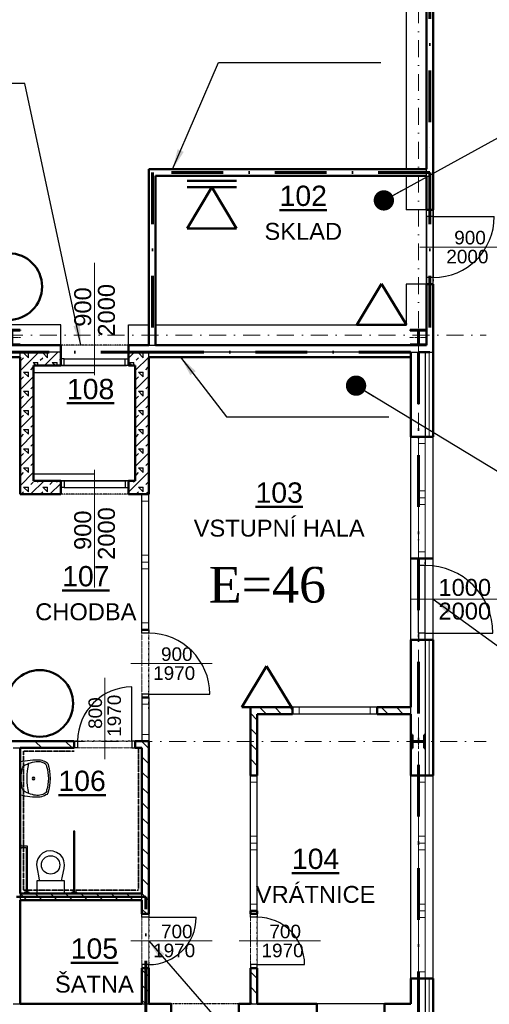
# Model space of a CAD drawing. Header units: millimetres. Extents: x 2886542 to 7567581, y -792623 to 134766.
# Tile 87 of 256: x 3794429 to 3801360, y -256167 to -241629. Entities that reach past the tile are written whole.
import ezdxf
from ezdxf.enums import TextEntityAlignment as Align

# ---------------------------------------------------------------- set-up
doc = ezdxf.new("R2010")
doc.units = ezdxf.units.MM
for name, pattern in [('ACAD_ISO04W100', [30, 24, -3, 0, -3]), ('DASHDOT', [1, 0.5, -0.25, 0, -0.25]), ('DASHDOTX2', [50.8, 25.4, -12.7, 0, -12.7]), ('DIVIDE', [1.25, 0.5, -0.25, 0, -0.25, 0, -0.25]), ('DOT', [0.25, 0, -0.25])]:
    doc.linetypes.add(name, pattern=pattern)
for name, color, linetype in [('CA_umyvadlo 1 (55x45)', 7, 'Continuous'), ('IN_SANITA', 7, 'Continuous'), ('požárničina', 10, 'Continuous'), ('srafy', 251, 'Continuous')]:
    doc.layers.add(name, color=color, linetype=linetype)
for name, color, linetype, lineweight in [('CASANITA', 7, 'Continuous', 25), ('CKDVERE_', 7, 'Continuous', 25), ('CKDVERE_NADROVINOU', 1, 'DASHDOT', 18), ('CKDVERE_OSY', 1, 'Continuous', 18), ('CKDVERE_POPIS', 3, 'Continuous', 25), ('CKDVERE_PRAH', 7, 'Continuous', 25), ('CKDVERE_ZARUBNE_RAM', 5, 'Continuous', 25), ('CKIZOLACE', 1, 'Continuous', 18), ('CKOKNA', 1, 'Continuous', 18), ('CKPOPISM', 250, 'Continuous', 50), ('CKPOPISM_POPIS', 3, 'Continuous', 25), ('CKRASTR', 7, 'DASHDOT', 18), ('CKSTENY_NADROVINOU', 7, 'DIVIDE', 25), ('CKSTENY_PODROVINOU', 7, 'Continuous', 25), ('CKSTENY_REZ', 6, 'Continuous', 50), ('CSPROFILY_OSY', 1, 'DASHDOT', 18), ('CSPROFILY_REZY', 4, 'Continuous', 50), ('obklady', 4, 'DASHDOT', 35)]:
    doc.layers.add(name, color=color, linetype=linetype, lineweight=lineweight)
doc.layers.add('CKDVERE_DORAZ', color=7, linetype='DOT', lineweight=25, plot=False)
doc.styles.add('ARIAL', font='arial.ttf')
doc.styles.add('ROMANT', font='romant')
doc.styles.get("Standard").update_dxf_attribs({"font": 'arial.ttf'})
doc.linetypes.add('IZOLACE_POLYSTYREN_EXPANDOVANY', pattern='A,1,[224,CADKON.SHX,S=0.01,R=0,X=-0.5,Y=-1.74],-2', length=3)
doc.dimstyles.new('úhlová', dxfattribs={"dimscale": 0.2, "dimtxt": 2.5, "dimasz": 1.5, "dimexe": 0, "dimexo": 3, "dimgap": 1, "dimtad": 1, "dimdec": 0, "dimzin": 0, "dimdsep": 46, "dimtxsty": 'ROMANT', "dimcen": 5, "dimclrd": 256, "dimclre": 256, "dimclrt": 7, "dimadec": 1, "dimazin": 0, "dimtfac": 1, "dimtdec": 0, "dimtix": 1, "dimtmove": 2, "dimatfit": 3, "dimfxl": 0, "dimtvp": 2, "dimtolj": 1, "dimtzin": 0, "dimarcsym": 0})
pattern_1 = [(135, (3696869.61, -315244.88), (-112.2532, -112.2532), [])]

# ---------------------------------------------------------------- blocks, each defined once
blk = doc.blocks.new('CK_S_EXT_HEAHEA240')
for p, q in [((-120, 115), (120, 115)), ((-120, 115), (-120, 103)), ((-120, 103), (-24.75, 103)), ((-3.75, -82), (-3.75, 82)), ((3.75, -82), (3.75, 82)), ((120, 103), (24.75, 103)), ((120, 115), (120, 103)), ((-120, -115), (-120, -103)), ((-120, -103), (-24.75, -103)), ((-120, -115), (120, -115)), ((120, -103), (24.75, -103)), ((120, -115), (120, -103))]:
    blk.add_line(p, q)
for centre, start, end in [((-24.75, 82), 0, 90), ((24.75, 82), 90, 180), ((-24.75, -82), 270, 0), ((24.75, -82), 180, 270)]:
    blk.add_arc(centre, 21, start, end)
blk = doc.blocks.new('CK_S_EXT_HEAHEA200')
for p, q in [((-100, 95), (100, 95)), ((-100, 95), (-100, 85)), ((-100, 85), (-21.25, 85)), ((-3.25, -67), (-3.25, 67)), ((3.25, -67), (3.25, 67)), ((100, 85), (21.25, 85)), ((100, 95), (100, 85)), ((-100, -95), (-100, -85)), ((-100, -85), (-21.25, -85)), ((-100, -95), (100, -95)), ((100, -85), (21.25, -85)), ((100, -95), (100, -85))]:
    blk.add_line(p, q)
for centre, start, end in [((-21.25, 67), 0, 90), ((21.25, 67), 90, 180), ((-21.25, -67), 270, 0), ((21.25, -67), 180, 270)]:
    blk.add_arc(centre, 18, start, end)
blk = doc.blocks.new('umyvadlo 1 (55x45)_P')
at = {"layer": 'CA_umyvadlo 1 (55x45)', "linetype": 'ByBlock'}
for points in [[(-0.245, 0, 0.077931), (-0.273, -0.301, 0.068031), (-0.244, -0.381, 0.244962), (-0.218, -0.408, 0.165243), (0.22, -0.408, 0.244752), (0.245, -0.381, 0.072964), (0.276, -0.295, 0.073303), (0.246, 0)], [(-0.199, -0.077, 0.13917), (-0.248, -0.297), (-0.237, -0.336, 0.309536), (-0.174, -0.392, 0.150009), (0.176, -0.392, 0.287481), (0.228, -0.356, 0.190467), (0.24, -0.184, 0.04778), (0.2, -0.077, 0.225267), (0.145, -0.033, 0.117325), (-0.154, -0.036, 0.189059), (-0.198, -0.074)]]:
    blk.add_lwpolyline(points, format="xyb", close=True, dxfattribs=at)
blk.add_lwpolyline([(-0.22, -0.127, -0.125328), (0.222, -0.127)], format="xyb", dxfattribs=at)
for radius in [0.0204, 0.0139]:
    blk.add_circle((0.001, -0.199), radius, dxfattribs=at)
blk = doc.blocks.new('*U2467')
at = {"color": 0, "linetype": 'ByBlock', "lineweight": -2}
for p, q in [((-386, 0), (-386, -20)), ((-314, 0), (-386, 0)), ((-314, -20), (-314, 0)), ((314, 0), (314, -20)), ((386, 0), (314, 0)), ((386, -20), (386, 0)), ((-386, -20), (-314, -20)), ((-360, -20), (-360, -920)), ((-340, -920), (-340, -20)), ((314, -20), (386, -20)), ((340, -20), (340, -700)), ((360, -680), (360, -20)), ((340, -700), (435, -700)), ((435, -680), (360, -680)), ((450, -660), (435, -660)), ((435, -660), (435, -680)), ((435, -700), (435, -720)), ((435, -720), (450, -720)), ((450, -720), (450, -660)), ((-360, -920), (-340, -920))]:
    blk.add_line(p, q, dxfattribs=at)
for points in [[(-204, 0), (-204, -188), (-164, -188), (-178, -256), (-203, -372), (-204, -423), (-197, -485), (-181, -527), (-145, -572), (-89, -608), (-40, -628), (1, -633), (58, -625), (118, -597), (157, -556), (188, -510), (200, -469), (205, -422), (192, -342), (176, -262), (168, -197), (165, -188), (204, -188), (204, 0), (-204, 0)], [(-164, -188), (165, -188)]]:
    blk.add_lwpolyline(points, dxfattribs=at)
blk.add_circle((-1, -423), 136, dxfattribs=at)
blk = doc.blocks.new('CKBL2112015091058', base_point=(102208, 60893))
blk = doc.blocks.new('CKBL2112015091141', base_point=(98521, 59179))
blk = doc.blocks.new('CKBL2112015091230', base_point=(98363, 61358))
blk = doc.blocks.new('CKBL2112015091548', base_point=(101049, 65429))
blk = doc.blocks.new('CKBL2112015092428', base_point=(98321, 63760))
blk = doc.blocks.new('CKBL2112015092642', base_point=(98321, 67318))
blk = doc.blocks.new('CKBL2112615105543', base_point=(101423, 69100))

msp = doc.modelspace()

# ---------------------------------------------------------------- hatches: boundary and pattern name
at = {"layer": 'srafy'}
h = msp.add_hatch(dxfattribs=at)
h.set_pattern_fill('BETON-PERLITBETON', color=250, scale=50, style=0)
h.set_pattern_definition([(45, (3696869.61, -315244.88), (-141.42136, 141.42136), []), (45, (3697011.03, -315244.88), (-141.42136, 141.42136), [50, -150]), (135, (3697117.1, -315209.53), (-141.42136, -141.42136), [100, -100]), (0, (3697046.39, -315138.82), (141.42136, 141.42136), [70.71068, -212.13203]), (90, (3697117.1, -315209.53), (-141.42136, 141.42136), [70.71068, -212.13203])])
h.paths.add_polyline_path([(3794634, -246836.7), (3794634, -246736.7), (3795034, -246736.7), (3795034, -246636.7), (3795034, -246536.7), (3794434, -246536.7), (3794434, -246611.7), (3794434, -248010.3), (3794634, -248010.3)])
h.paths.add_polyline_path([(3794434, -248010.3), (3794434, -248636.7), (3795034, -248636.7), (3795034, -248536.7), (3795034, -248436.7), (3794634, -248436.7), (3794634, -248336.7), (3794634, -248010.3)])
h.paths.add_polyline_path([(3796134, -248436.7), (3796034, -248436.7), (3796034, -248536.7), (3796034, -248636.7), (3796234, -248636.7), (3796334, -248636.7), (3796334, -246611.7), (3796334, -246536.7), (3796034, -246536.7), (3796034, -246636.7), (3796034, -246736.7), (3796134, -246736.7)])
h.paths.add_polyline_path([(3794012.1, -247314.3), (3794540.1, -247314.3), (3794540.1, -247644.3), (3794012.1, -247644.3)], flags=24)
h.paths.add_polyline_path([(3794631.5, -247141.3), (3794631.5, -246613.3), (3794961.5, -246613.3), (3794961.5, -247141.3)], flags=24)
h = msp.add_hatch(dxfattribs=at)
h.set_pattern_fill('ANSI31', color=250, scale=50, angle=90, style=0)
h.set_pattern_definition(pattern_1)
h.paths.add_polyline_path([(3797834, -252786.7), (3797934, -252786.7), (3797934, -252286.7), (3797834, -252286.7)])
h.paths.add_polyline_path([(3797834, -252286.7), (3797934, -252286.7), (3797934, -251881.7), (3798454, -251881.7), (3798454, -251781.7), (3797834, -251781.7)])
h.paths.add_polyline_path([(3799704, -251781.7), (3799704, -251881.7), (3800204, -251881.7), (3800204, -251781.7)])
h.paths.add_polyline_path([(3797834, -256162.2), (3797934, -256162.2), (3797934, -255631.7), (3797834, -255631.7)])
h = msp.add_hatch(dxfattribs=at)
h.set_pattern_fill('ANSI31', color=250, scale=100, angle=90, style=0)
h.set_pattern_definition([(135, (3696869.6, -315244.88), (-224.5064, -224.5064), [])])
edge = h.paths.add_edge_path()
edge.add_line((3794434, -252381.7), (3795234, -252381.7))
edge.add_line((3795234, -252381.7), (3795234, -252286.7))
edge.add_line((3795234, -252286.7), (3794317.2, -252286.7))
edge.add_line((3794317.2, -252286.7), (3794317.2, -252353.7))
edge.add_arc((3794335.2, -252353.7), 18, 180, 270)
edge.add_line((3794335.2, -252371.7), (3794414, -252371.7))
edge.add_line((3794414, -252371.7), (3794414, -252381.7))
edge.add_line((3794414, -252381.7), (3794434, -252381.7))
h.paths.add_polyline_path([(3794680.1, -254531.7), (3794570.3, -254531.7), (3794497.7, -254531.7), (3794434, -254531.7), (3794434, -254631.7), (3796234, -254631.7), (3796234, -254531.7), (3795270.3, -254531.7), (3795197.7, -254531.7), (3795087.9, -254531.7)])
h.paths.add_polyline_path([(3794616.2, -255031.8), (3794616.2, -254547.8), (3794946.2, -254547.8), (3794946.2, -255031.8)], flags=24)
h.paths.add_polyline_path([(3794616.2, -255031.8), (3794616.2, -254547.8), (3794946.2, -254547.8), (3794946.2, -255031.8)], flags=24)
h = msp.add_hatch(dxfattribs=at)
h.set_pattern_fill('ANSI31', color=250, scale=50, angle=90, style=0)
h.set_pattern_definition(pattern_1)
h.paths.add_polyline_path([(3795270.3, -254531.7), (3795197.7, -254531.7), (3795087.9, -254531.7), (3794680.1, -254531.7), (3794570.3, -254531.7), (3794497.7, -254531.7), (3794434, -254531.7), (3794434, -254631.7), (3796234, -254631.7), (3796234, -254531.7)])
h.paths.add_polyline_path([(3796234, -252381.7), (3796234, -254531.7), (3796234, -254631.7), (3796234, -254831.7), (3796334, -254831.7), (3796334, -252286.7), (3796134, -252286.7), (3796134, -252381.7), (3796184, -252381.7)])
h.paths.add_polyline_path([(3796234, -255631.7), (3796234, -256162.2), (3796334, -256162.2), (3796334, -255631.7)])
h.paths.add_polyline_path([(3794616.2, -255031.8), (3794616.2, -254547.8), (3794946.2, -254547.8), (3794946.2, -255031.8)], flags=24)

# ---------------------------------------------------------------- linework, layer by layer
at = {"layer": 'CKDVERE_', "color": 250}
for p, q in [((3800534, -244536.7), (3801434, -244536.7)), ((3794634, -246836.7), (3795534, -246836.7)), ((3794634, -248336.7), (3795534, -248336.7)), ((3800414, -250686.7), (3801414, -250686.7)), ((3796084, -252281.7), (3796084, -251481.7)), ((3796334, -251586.7), (3797234, -251586.7)), ((3796334, -254881.7), (3797034, -254881.7)), ((3797934, -255581.7), (3798634, -255581.7))]:
    msp.add_line(p, q, dxfattribs=at)
for centre, radius, start, end in [((3800534, -244536.7), 900, 270, 0), ((3800414, -250686.7), 1000, 0, 90), ((3796334, -251586.7), 900, 0, 90), ((3796084, -252281.7), 800, 90, 180), ((3796334, -254881.7), 700, 270, 0), ((3797934, -255581.7), 700, 0, 90)]:
    msp.add_arc(centre, radius, start, end, dxfattribs=at)
at = {"layer": 'CKDVERE_DORAZ', "color": 250}
for p, q in [((3800534, -244436.7), (3800534, -245536.7)), ((3795034, -246736.7), (3796034, -246736.7)), ((3795034, -248436.7), (3796034, -248436.7)), ((3800414, -250786.7), (3800414, -249586.7)), ((3796334, -251836.7), (3796334, -250636.7)), ((3796134, -252281.7), (3795234, -252281.7)), ((3796334, -254831.7), (3796334, -255631.7)), ((3797934, -255631.7), (3797934, -254831.7))]:
    msp.add_line(p, q, dxfattribs=at)
at = {"layer": 'CKDVERE_NADROVINOU', "color": 250}
for p, q in [((3796234, -251586.7), (3796234, -250686.7)), ((3796334, -251586.7), (3796334, -250686.7)), ((3796084, -252281.7), (3795284, -252281.7)), ((3796084, -252381.7), (3795284, -252381.7)), ((3796234, -254881.7), (3796234, -255581.7)), ((3796334, -254881.7), (3796334, -255581.7)), ((3797834, -255581.7), (3797834, -254881.7)), ((3797934, -255581.7), (3797934, -254881.7))]:
    msp.add_line(p, q, dxfattribs=at)
at = {"layer": 'CKDVERE_OSY', "color": 250}
for p, q in [((3800334, -244986.7), (3801598, -244986.7)), ((3795534, -245218.7), (3795534, -246877.7)), ((3795534, -248277.2), (3795534, -250014.7)), ((3800200, -250186.7), (3801700, -250186.7)), ((3797270, -251136.7), (3796070, -251136.7)), ((3795684, -251345.7), (3795684, -252545.7)), ((3797270, -255231.7), (3796070, -255231.7)), ((3798870, -255231.7), (3797670, -255231.7))]:
    msp.add_line(p, q, dxfattribs=at)
at = {"layer": 'CKDVERE_PRAH', "color": 250}
for p, q in [((3800434, -244536.7), (3800434, -245436.7)), ((3800534, -244536.7), (3800534, -245436.7)), ((3795084, -246636.7), (3795984, -246636.7)), ((3795084, -246736.7), (3795984, -246736.7)), ((3795084, -248436.7), (3795984, -248436.7)), ((3795084, -248536.7), (3795984, -248536.7)), ((3800314, -250686.7), (3800314, -249686.7)), ((3800414, -250686.7), (3800414, -249686.7))]:
    msp.add_line(p, q, dxfattribs=at)
at = {"layer": 'CKDVERE_ZARUBNE_RAM', "color": 250}
for p, q in [((3800434, -244536.7), (3800434, -244436.7)), ((3800434, -244436.7), (3800534, -244436.7)), ((3800534, -244436.7), (3800534, -244536.7)), ((3800534, -244536.7), (3800434, -244536.7)), ((3800434, -245436.7), (3800434, -245536.7)), ((3800534, -245436.7), (3800434, -245436.7)), ((3800434, -245536.7), (3800534, -245536.7)), ((3800534, -245536.7), (3800534, -245436.7)), ((3795084, -246636.7), (3795034, -246636.7)), ((3795034, -246636.7), (3795034, -246736.7)), ((3795084, -246736.7), (3795084, -246636.7)), ((3795984, -246736.7), (3795984, -246636.7)), ((3795984, -246636.7), (3796034, -246636.7)), ((3796034, -246636.7), (3796034, -246736.7)), ((3795034, -246736.7), (3795084, -246736.7)), ((3796034, -246736.7), (3795984, -246736.7)), ((3795034, -248436.7), (3795084, -248436.7)), ((3795034, -248536.7), (3795034, -248436.7)), ((3795084, -248436.7), (3795084, -248536.7)), ((3796034, -248436.7), (3795984, -248436.7)), ((3795984, -248436.7), (3795984, -248536.7)), ((3796034, -248536.7), (3796034, -248436.7)), ((3795084, -248536.7), (3795034, -248536.7)), ((3795984, -248536.7), (3796034, -248536.7)), ((3800314, -249686.7), (3800314, -249586.7)), ((3800314, -249586.7), (3800414, -249586.7)), ((3800414, -249586.7), (3800414, -249686.7)), ((3800414, -249686.7), (3800314, -249686.7)), ((3796234, -250686.7), (3796234, -250636.7)), ((3796234, -250636.7), (3796334, -250636.7)), ((3796334, -250686.7), (3796234, -250686.7)), ((3796334, -250636.7), (3796334, -250686.7)), ((3800414, -250686.7), (3800314, -250686.7)), ((3800314, -250686.7), (3800314, -250786.7)), ((3800414, -250786.7), (3800414, -250686.7)), ((3800314, -250786.7), (3800414, -250786.7)), ((3796334, -251586.7), (3796234, -251586.7)), ((3796234, -251586.7), (3796234, -251636.7)), ((3796234, -251636.7), (3796334, -251636.7)), ((3796334, -251636.7), (3796334, -251586.7)), ((3795234, -252281.7), (3795284, -252281.7)), ((3795234, -252381.7), (3795234, -252281.7)), ((3795284, -252281.7), (3795284, -252381.7)), ((3796134, -252281.7), (3796084, -252281.7)), ((3796084, -252281.7), (3796084, -252381.7)), ((3796134, -252381.7), (3796134, -252281.7)), ((3795284, -252381.7), (3795234, -252381.7)), ((3796084, -252381.7), (3796134, -252381.7)), ((3796234, -254881.7), (3796234, -254831.7)), ((3796234, -254831.7), (3796334, -254831.7)), ((3796334, -254831.7), (3796334, -254881.7)), ((3797834, -254881.7), (3797834, -254831.7)), ((3797834, -254831.7), (3797934, -254831.7)), ((3797934, -254831.7), (3797934, -254881.7)), ((3796334, -254881.7), (3796234, -254881.7)), ((3797934, -254881.7), (3797834, -254881.7)), ((3796334, -255581.7), (3796234, -255581.7)), ((3796234, -255581.7), (3796234, -255631.7)), ((3796234, -255631.7), (3796334, -255631.7)), ((3796334, -255631.7), (3796334, -255581.7)), ((3797934, -255581.7), (3797834, -255581.7)), ((3797834, -255581.7), (3797834, -255631.7)), ((3797834, -255631.7), (3797934, -255631.7)), ((3797934, -255631.7), (3797934, -255581.7))]:
    msp.add_line(p, q, dxfattribs=at)
at = {"layer": 'CKIZOLACE', "color": 250, "linetype": 'IZOLACE_POLYSTYREN_EXPANDOVANY', "ltscale": 1.5}
for points in [[(3800474, -246536.7), (3800474, -247786.7)], [(3800474, -250786.7), (3800474, -252786.7)], [(3800474, -255786.7), (3800474, -256432.2), (3799814, -256432.2)]]:
    msp.add_lwpolyline(points, dxfattribs=at)
at = {"layer": 'CKOKNA', "color": 250}
for p, q in [((3800314, -247886.7), (3800314, -247786.7)), ((3800414, -247786.7), (3800314, -247786.7)), ((3800414, -247886.7), (3800414, -247786.7)), ((3800314, -248586.7), (3800314, -247886.7)), ((3800414, -247886.7), (3800314, -247886.7)), ((3800414, -248586.7), (3800414, -247886.7)), ((3800414, -248586.7), (3800314, -248586.7)), ((3800314, -248586.7), (3800314, -248686.7)), ((3800414, -248586.7), (3800414, -248686.7)), ((3796234, -248736.7), (3796234, -248636.7)), ((3796234, -248636.7), (3796334, -248636.7)), ((3796234, -249536.7), (3796234, -248736.7)), ((3796234, -248736.7), (3796334, -248736.7)), ((3796334, -248736.7), (3796334, -248636.7)), ((3796334, -249536.7), (3796334, -248736.7)), ((3800414, -248686.7), (3800314, -248686.7)), ((3800314, -248686.7), (3800314, -248786.7)), ((3800414, -248686.7), (3800414, -248786.7)), ((3800314, -249486.7), (3800314, -248786.7)), ((3800414, -248786.7), (3800314, -248786.7)), ((3800414, -249486.7), (3800414, -248786.7)), ((3796234, -249536.7), (3796334, -249536.7)), ((3796234, -249536.7), (3796234, -249636.7)), ((3796334, -249536.7), (3796334, -249636.7)), ((3800414, -249486.7), (3800314, -249486.7)), ((3800314, -249486.7), (3800314, -249586.7)), ((3800414, -249586.7), (3800314, -249586.7)), ((3800414, -249486.7), (3800414, -249586.7)), ((3796234, -249636.7), (3796334, -249636.7)), ((3796234, -249636.7), (3796234, -249736.7)), ((3796234, -250536.7), (3796234, -249736.7)), ((3796234, -249736.7), (3796334, -249736.7)), ((3796334, -249636.7), (3796334, -249736.7)), ((3796334, -250536.7), (3796334, -249736.7)), ((3796234, -250536.7), (3796334, -250536.7)), ((3796234, -250536.7), (3796234, -250636.7)), ((3796334, -250536.7), (3796334, -250636.7)), ((3796234, -250636.7), (3796334, -250636.7)), ((3796234, -251736.7), (3796234, -251636.7)), ((3796234, -251636.7), (3796334, -251636.7)), ((3796334, -251736.7), (3796334, -251636.7)), ((3796234, -251736.7), (3796234, -252181.7)), ((3796234, -251736.7), (3796334, -251736.7)), ((3796334, -251736.7), (3796334, -252181.7)), ((3798554, -251781.7), (3798454, -251781.7)), ((3798454, -251881.7), (3798454, -251781.7)), ((3799604, -251781.7), (3798554, -251781.7)), ((3798554, -251881.7), (3798554, -251781.7)), ((3799604, -251881.7), (3799604, -251781.7)), ((3799604, -251781.7), (3799704, -251781.7)), ((3799704, -251881.7), (3799704, -251781.7)), ((3798554, -251881.7), (3798454, -251881.7)), ((3799604, -251881.7), (3798554, -251881.7)), ((3799604, -251881.7), (3799704, -251881.7)), ((3796234, -252181.7), (3796334, -252181.7)), ((3796234, -252181.7), (3796234, -252281.7)), ((3796334, -252181.7), (3796334, -252281.7)), ((3796234, -252281.7), (3796334, -252281.7)), ((3797834, -252886.7), (3797834, -252786.7)), ((3797834, -252786.7), (3797934, -252786.7)), ((3797934, -252886.7), (3797934, -252786.7)), ((3800314, -252886.7), (3800314, -252786.7)), ((3800414, -252786.7), (3800314, -252786.7)), ((3800414, -252886.7), (3800414, -252786.7)), ((3797834, -253686.7), (3797834, -252886.7)), ((3797834, -252886.7), (3797934, -252886.7)), ((3797934, -253686.7), (3797934, -252886.7)), ((3800314, -253686.7), (3800314, -252886.7)), ((3800414, -252886.7), (3800314, -252886.7)), ((3800414, -253686.7), (3800414, -252886.7)), ((3797834, -253686.7), (3797934, -253686.7)), ((3797834, -253686.7), (3797834, -253786.7)), ((3797934, -253686.7), (3797934, -253786.7)), ((3800414, -253686.7), (3800314, -253686.7)), ((3800314, -253686.7), (3800314, -253786.7)), ((3800414, -253686.7), (3800414, -253786.7)), ((3797834, -253786.7), (3797934, -253786.7)), ((3797834, -253786.7), (3797834, -253886.7)), ((3797934, -253786.7), (3797934, -253886.7)), ((3800414, -253786.7), (3800314, -253786.7)), ((3800314, -253786.7), (3800314, -253886.7)), ((3800414, -253786.7), (3800414, -253886.7)), ((3797834, -254686.7), (3797834, -253886.7)), ((3797834, -253886.7), (3797934, -253886.7)), ((3797934, -254686.7), (3797934, -253886.7)), ((3800314, -254686.7), (3800314, -253886.7)), ((3800414, -253886.7), (3800314, -253886.7)), ((3800414, -254686.7), (3800414, -253886.7)), ((3797834, -254686.7), (3797934, -254686.7)), ((3797834, -254686.7), (3797834, -254786.7)), ((3797934, -254686.7), (3797934, -254786.7)), ((3800414, -254686.7), (3800314, -254686.7)), ((3800314, -254686.7), (3800314, -254786.7)), ((3800414, -254686.7), (3800414, -254786.7)), ((3797834, -254786.7), (3797934, -254786.7)), ((3800414, -254786.7), (3800314, -254786.7)), ((3800314, -254786.7), (3800314, -254886.7)), ((3800414, -254786.7), (3800414, -254886.7)), ((3800314, -255686.7), (3800314, -254886.7)), ((3800414, -254886.7), (3800314, -254886.7)), ((3800414, -255686.7), (3800414, -254886.7)), ((3800414, -255686.7), (3800314, -255686.7)), ((3800314, -255686.7), (3800314, -255786.7)), ((3800414, -255686.7), (3800414, -255786.7)), ((3800414, -255786.7), (3800314, -255786.7))]:
    msp.add_line(p, q, dxfattribs=at)
at = {"layer": 'CKRASTR', "color": 250, "ltscale": 500}
for p, q in [((3800314, -260184.8), (3800314, -223286.7)), ((3747216.4, -246286.7), (3801314, -246286.7)), ((3778631.9, -252286.7), (3801314, -252286.7))]:
    msp.add_line(p, q, dxfattribs=at)
at = {"layer": 'CKSTENY_NADROVINOU', "color": 250}
for p, q in [((3796034, -246436.7), (3795034, -246436.7)), ((3796034, -248636.7), (3795034, -248636.7)), ((3797664, -256162.2), (3796664, -256162.2))]:
    msp.add_line(p, q, dxfattribs=at)
at = {"layer": 'CKSTENY_PODROVINOU', "color": 250}
for p, q in [((3800134, -224436.7), (3800134, -243836.7)), ((3800134, -243936.7), (3800134, -244436.7)), ((3800434, -243936.7), (3800434, -243836.7)), ((3800434, -244436.7), (3800134, -244436.7)), ((3800434, -245536.7), (3800434, -244436.7)), ((3800534, -245536.7), (3800534, -244436.7)), ((3800434, -245536.7), (3800134, -245536.7)), ((3800134, -245536.7), (3800134, -246136.7)), ((3795034, -246136.7), (3758494, -246136.7)), ((3795034, -246436.7), (3795034, -246136.7)), ((3796034, -246436.7), (3796034, -246136.7)), ((3796034, -246136.7), (3796334, -246136.7)), ((3796434, -246136.7), (3800134, -246136.7)), ((3794434, -246536.7), (3783924, -246536.7)), ((3795034, -246536.7), (3794434, -246536.7)), ((3794434, -246611.7), (3794434, -246536.7)), ((3796334, -246536.7), (3796034, -246536.7)), ((3800204, -246536.7), (3796334, -246536.7)), ((3796334, -246611.7), (3796334, -246536.7)), ((3800204, -246536.7), (3800534, -246536.7)), ((3800414, -246536.7), (3800414, -247786.7)), ((3800414, -246536.7), (3800534, -246536.7)), ((3796034, -246736.7), (3795034, -246736.7)), ((3800204, -249586.7), (3800204, -247786.7)), ((3800414, -247786.7), (3800534, -247786.7)), ((3800534, -249586.7), (3800534, -247786.7)), ((3796034, -248436.7), (3795034, -248436.7)), ((3796234, -248636.7), (3796334, -248636.7)), ((3796234, -250636.7), (3796234, -248636.7)), ((3796334, -250636.7), (3796334, -248636.7)), ((3800204, -250786.7), (3800204, -249586.7)), ((3800534, -250786.7), (3800534, -249586.7)), ((3800414, -250786.7), (3800414, -252786.7)), ((3800414, -250786.7), (3800534, -250786.7)), ((3796234, -251636.7), (3796234, -252281.7)), ((3796334, -251636.7), (3796334, -252281.7)), ((3799704, -251781.7), (3798454, -251781.7)), ((3800204, -251881.7), (3800204, -251781.7)), ((3799704, -251881.7), (3798454, -251881.7)), ((3796234, -252281.7), (3796334, -252281.7)), ((3797834, -254786.7), (3797834, -252786.7)), ((3797934, -254786.7), (3797934, -252786.7)), ((3800204, -255786.7), (3800204, -252786.7)), ((3800414, -252786.7), (3800534, -252786.7)), ((3800534, -255786.7), (3800534, -252786.7)), ((3796234, -254631.7), (3796234, -254531.7)), ((3800414, -255786.7), (3800414, -256372.2)), ((3800414, -255786.7), (3800534, -255786.7)), ((3794334, -256162.2), (3794434, -256162.2)), ((3796234, -256162.2), (3796334, -256162.2)), ((3797834, -256162.2), (3797934, -256162.2)), ((3799814, -256162.2), (3798814, -256162.2))]:
    msp.add_line(p, q, dxfattribs=at)
at = {"layer": 'CKSTENY_PODROVINOU', "color": 250, "linetype": 'Continuous'}
for p, q in [((3796334, -246436.7), (3796434, -246436.7)), ((3794334, -252381.7), (3794434, -252381.7)), ((3794434, -254531.7), (3794434, -254631.7))]:
    msp.add_line(p, q, dxfattribs=at)
at = {"layer": 'CKSTENY_REZ', "color": 250}
for p, q in [((3800434, -243836.7), (3800434, -224136.7)), ((3800534, -244436.7), (3800534, -224036.7)), ((3796334, -246436.7), (3796334, -243836.7)), ((3796334, -243836.7), (3800434, -243836.7)), ((3796434, -246436.7), (3796434, -243936.7)), ((3796434, -243936.7), (3800434, -243936.7)), ((3800434, -244436.7), (3800434, -243936.7)), ((3800534, -244436.7), (3800434, -244436.7)), ((3800434, -246436.7), (3800434, -245536.7)), ((3800534, -245536.7), (3800434, -245536.7)), ((3800534, -246536.7), (3800534, -245536.7)), ((3758194, -246436.7), (3795034, -246436.7)), ((3795034, -246536.7), (3795034, -246436.7)), ((3795034, -246536.7), (3795034, -246736.7)), ((3796034, -246436.7), (3796334, -246436.7)), ((3796034, -246536.7), (3796034, -246436.7)), ((3796034, -246536.7), (3796034, -246736.7)), ((3796434, -246436.7), (3800434, -246436.7)), ((3800204, -246536.7), (3800204, -247786.7)), ((3800204, -246536.7), (3800204, -246611.7)), ((3800534, -246536.7), (3800534, -247786.7)), ((3791094, -246611.7), (3794434, -246611.7)), ((3794434, -246611.7), (3794434, -248636.7)), ((3796334, -246611.7), (3800204, -246611.7)), ((3796334, -248636.7), (3796334, -246611.7)), ((3794634, -246736.7), (3794634, -248436.7)), ((3794634, -246736.7), (3795034, -246736.7)), ((3796034, -246736.7), (3796134, -246736.7)), ((3796134, -248436.7), (3796134, -246736.7)), ((3800534, -247786.7), (3800204, -247786.7)), ((3794634, -248436.7), (3795034, -248436.7)), ((3795034, -248636.7), (3795034, -248436.7)), ((3796034, -248436.7), (3796134, -248436.7)), ((3796034, -248636.7), (3796034, -248436.7)), ((3795034, -248636.7), (3794434, -248636.7)), ((3796234, -248636.7), (3796034, -248636.7)), ((3796234, -248636.7), (3796334, -248636.7)), ((3800534, -249586.7), (3800204, -249586.7)), ((3800534, -249586.7), (3800204, -249586.7)), ((3796234, -250636.7), (3796334, -250636.7)), ((3796234, -250636.7), (3796334, -250636.7)), ((3800534, -250786.7), (3800204, -250786.7)), ((3800204, -250786.7), (3800204, -251781.7)), ((3800534, -250786.7), (3800534, -252786.7)), ((3796234, -251636.7), (3796334, -251636.7)), ((3796234, -251636.7), (3796334, -251636.7)), ((3797834, -251781.7), (3797834, -252786.7)), ((3798454, -251781.7), (3797834, -251781.7)), ((3798454, -251881.7), (3798454, -251781.7)), ((3799704, -251881.7), (3799704, -251781.7)), ((3800204, -251781.7), (3799704, -251781.7)), ((3797934, -251881.7), (3797934, -252786.7)), ((3798454, -251881.7), (3797934, -251881.7)), ((3800204, -251881.7), (3799704, -251881.7)), ((3800204, -251881.7), (3800204, -252786.7)), ((3791094, -252281.7), (3795234, -252281.7)), ((3795234, -252381.7), (3795234, -252281.7)), ((3796134, -252281.7), (3796234, -252281.7)), ((3796134, -252381.7), (3796134, -252281.7)), ((3796234, -252281.7), (3796334, -252281.7)), ((3796334, -252281.7), (3796334, -254831.7)), ((3794434, -252381.7), (3794434, -254531.7)), ((3794434, -252381.7), (3795234, -252381.7)), ((3796134, -252381.7), (3796234, -252381.7)), ((3796234, -252381.7), (3796234, -254531.7)), ((3797834, -252786.7), (3797934, -252786.7)), ((3800534, -252786.7), (3800204, -252786.7)), ((3794434, -254531.7), (3796234, -254531.7)), ((3794434, -254631.7), (3796234, -254631.7)), ((3794434, -254631.7), (3794434, -256162.2)), ((3796234, -254631.7), (3796234, -254831.7)), ((3796234, -254831.7), (3796334, -254831.7)), ((3797834, -254786.7), (3797834, -254831.7)), ((3797834, -254786.7), (3797934, -254786.7)), ((3797834, -254831.7), (3797934, -254831.7)), ((3797934, -254786.7), (3797934, -254831.7)), ((3796234, -255631.7), (3796334, -255631.7)), ((3796234, -255631.7), (3796234, -256162.2)), ((3796334, -255631.7), (3796334, -256162.2)), ((3797834, -255631.7), (3797934, -255631.7)), ((3797834, -255631.7), (3797834, -256162.2)), ((3797934, -255631.7), (3797934, -256162.2)), ((3800204, -255786.7), (3800204, -256162.2)), ((3800534, -255786.7), (3800204, -255786.7)), ((3800534, -255786.7), (3800534, -256492.2)), ((3796234, -256162.2), (3794434, -256162.2)), ((3796664, -256162.2), (3796334, -256162.2)), ((3796664, -256492.2), (3796664, -256162.2)), ((3797664, -256492.2), (3797664, -256162.2)), ((3797834, -256162.2), (3797664, -256162.2)), ((3798814, -256162.2), (3797934, -256162.2)), ((3798814, -256492.2), (3798814, -256162.2)), ((3800204, -256162.2), (3799814, -256162.2)), ((3799814, -256492.2), (3799814, -256162.2))]:
    msp.add_line(p, q, dxfattribs=at)
at = {"layer": 'CSPROFILY_OSY', "color": 250}
for p, q in [((3800314, -246196.7), (3800314, -246446.7)), ((3794444, -246321.7), (3794184, -246321.7)), ((3800444, -246321.7), (3800184, -246321.7)), ((3800314, -252396.7), (3800314, -252176.7)), ((3800419, -252286.7), (3800209, -252286.7))]:
    msp.add_line(p, q, dxfattribs=at)
at = {"layer": 'obklady', "color": 250}
msp.add_lwpolyline([(3795234, -252431.7), (3794484, -252431.7), (3794484, -254481.7), (3796184, -254481.7), (3796184, -252381.7)], dxfattribs=at)
at = {"layer": 'požárničina', "linetype": 'DASHDOTX2', "lineweight": 60, "ltscale": 30}
for p, q in [((3800482, -224089.2), (3800482, -243885.7)), ((3800482, -243885.7), (3796387, -243885.7)), ((3796387, -243885.7), (3796387, -246536.7)), ((3800482, -243885.7), (3800482, -246536.7)), ((3796387, -246536.7), (3783814, -246541.7)), ((3796387, -246536.7), (3800314, -246536.7)), ((3800314, -246536.7), (3800317, -256286.7)), ((3796288.5, -256286.7), (3796288.5, -254580.1))]:
    msp.add_line(p, q, dxfattribs=at)
at = {"layer": 'požárničina', "linetype": 'ACAD_ISO04W100', "lineweight": 50, "ltscale": 50, "extrusion": (0, 0, -1)}
for p, q in [((3796899.1, -244009.8), (3797629.5, -244009.8)), ((3796899.1, -244710.5), (3797264.3, -244103.7)), ((3796899.1, -244103.7), (3797629.5, -244103.7)), ((3797629.5, -244710.5), (3797264.3, -244103.7)), ((3796899.1, -244710.5), (3797629.5, -244710.5)), ((3799405.9, -246136.7), (3799771.1, -245529.8)), ((3800136.3, -246136.7), (3799771.1, -245529.8)), ((3799405.9, -246136.7), (3800136.3, -246136.7)), ((3797708.6, -251781.7), (3798073.8, -251174.8)), ((3798439, -251781.7), (3798073.8, -251174.8)), ((3797708.6, -251781.7), (3798439, -251781.7))]:
    msp.add_line(p, q, dxfattribs=at)
at = {"layer": 'požárničina', "color": 1, "linetype": 'Continuous', "lineweight": 50}
for p, q in [((3800482, -246536.7), (3800314, -246536.7)), ((3794383.6, -254580.1), (3796288.5, -254580.1))]:
    msp.add_line(p, q, dxfattribs=at)
at = {"layer": 'požárničina', "lineweight": 50, "ltscale": 50, "extrusion": (0, 0, -1)}
for centre in [(-3794267, -245570.6), (-3794724.8, -251724.9)]:
    msp.add_circle(centre, 492, dxfattribs=at)

# ---------------------------------------------------------------- block references
at = {"layer": 'CASANITA', "color": 250, "rotation": 180}
msp.add_blockref('*U2467', (3794884, -254531.7), dxfattribs=at)
at = {"layer": 'CKPOPISM', "color": 250}
ref = msp.add_blockref('CKBL2112615105543', (3798614.3, -244879.6), dxfattribs=at)
ref.add_attrib('JMENO', 'SKLAD', dxfattribs={"layer": 'CKPOPISM_POPIS', "height": 250}).set_placement((3798614.3, -244879.6), align=Align.CENTER)
ref.add_attrib('CISLO', '%%U102', dxfattribs={"height": 300, "style": 'ARIAL'}).set_placement((3798614.3, -244379.6), align=Align.CENTER)
ref = msp.add_blockref('CKBL2112015092642', (3795475.6, -247232.5), dxfattribs=at)
ref.add_attrib('CISLO', '%%U108', dxfattribs={"height": 300, "style": 'ARIAL'}).set_placement((3795475.6, -247232.5), align=Align.CENTER)
ref = msp.add_blockref('CKBL2112015091548', (3798258.7, -249261.4), dxfattribs=at)
ref.add_attrib('JMENO', 'VSTUPNÍ HALA', dxfattribs={"layer": 'CKPOPISM_POPIS', "height": 250}).set_placement((3798258.7, -249261.4), align=Align.CENTER)
ref.add_attrib('CISLO', '%%U103', dxfattribs={"height": 300, "style": 'ARIAL'}).set_placement((3798258.7, -248761.4), align=Align.CENTER)
ref = msp.add_blockref('CKBL2112015092428', (3795405.3, -250495.9), dxfattribs=at)
ref.add_attrib('JMENO', 'CHODBA', dxfattribs={"layer": 'CKPOPISM_POPIS', "color": 0, "height": 250}).set_placement((3795405.3, -250495.9), align=Align.CENTER)
ref.add_attrib('CISLO', '%%U107', dxfattribs={"height": 300, "style": 'ARIAL'}).set_placement((3795405.3, -249995.9), align=Align.CENTER)
ref = msp.add_blockref('CKBL2112015091230', (3795349.9, -253017.5), dxfattribs=at)
ref.add_attrib('CISLO', '%%U106', dxfattribs={"height": 300, "style": 'ARIAL'}).set_placement((3795349.9, -253017.5), align=Align.CENTER)
ref = msp.add_blockref('CKBL2112015091058', (3798796.6, -254669.2), dxfattribs=at)
ref.add_attrib('JMENO', 'VRÁTNICE', dxfattribs={"layer": 'CKPOPISM_POPIS', "height": 250}).set_placement((3798796.6, -254669.2), align=Align.CENTER)
ref.add_attrib('CISLO', '%%U104', dxfattribs={"height": 300, "style": 'ARIAL'}).set_placement((3798796.6, -254169.2), align=Align.CENTER)
ref = msp.add_blockref('CKBL2112015091141', (3795531.6, -255993.9), dxfattribs=at)
ref.add_attrib('JMENO', 'ŠATNA', dxfattribs={"layer": 'CKPOPISM_POPIS', "height": 250}).set_placement((3795531.6, -255993.9), align=Align.CENTER)
ref.add_attrib('CISLO', '%%U105', dxfattribs={"height": 300, "style": 'ARIAL'}).set_placement((3795531.6, -255493.9), align=Align.CENTER)
at = {"layer": 'CSPROFILY_REZY', "color": 250}
for name, p, rotation in [('CK_S_EXT_HEAHEA240', (3794314, -246321.7), 180), ('CK_S_EXT_HEAHEA240', (3800314, -246321.7), 180), ('CK_S_EXT_HEAHEA200', (3800314, -252286.7), 90)]:
    msp.add_blockref(name, p, dxfattribs=dict(at, rotation=rotation))
at = {"layer": 'IN_SANITA', "color": 250, "linetype": 'Continuous', "xscale": -1000, "yscale": 1000, "zscale": 1000, "rotation": 89.99999999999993}
msp.add_blockref('umyvadlo 1 (55x45)_P', (3794434.2, -252831.7), dxfattribs=at)

# ---------------------------------------------------------------- texts
at = {"layer": 'CKDVERE_POPIS', "color": 250}
for s, height, p in [('  900', 200, (3800998, -244946.7)), (' 1000', 250, (3800950, -250136.7)), ('  900', 200, (3796670, -251096.7)), ('  700', 200, (3796670, -255191.7)), ('  700', 200, (3798270, -255191.7))]:
    msp.add_text(s, height=height, dxfattribs=at).set_placement(p, align=Align.CENTER)
for s, height, p in [(' 2000', 200, (3800998, -245026.7)), (' 2000', 250, (3800950, -250236.7)), (' 1970', 200, (3796670, -251176.7)), (' 1970', 200, (3796670, -255271.7)), (' 1970', 200, (3798270, -255271.7))]:
    msp.add_text(s, height=height, dxfattribs=at).set_placement(p, align=Align.TOP_CENTER)
for s, height, p in [('  900', 250, (3795484, -245968.7)), ('  900', 250, (3795484, -249264.7)), ('  800', 200, (3795644, -251945.7))]:
    msp.add_text(s, height=height, rotation=90, dxfattribs=at).set_placement(p, align=Align.CENTER)
for s, height, p in [(' 2000', 250, (3795584, -245968.7)), (' 2000', 250, (3795584, -249264.7)), (' 1970', 200, (3795724, -251945.7))]:
    msp.add_text(s, height=height, rotation=90, dxfattribs=at).set_placement(p, align=Align.TOP_CENTER)
at = {"layer": 'požárničina', "linetype": 'DASHDOTX2', "lineweight": 50, "ltscale": 30, "insert": (3797219, -249708.8), "char_height": 526.848, "width": 4917.595, "attachment_point": 1}
msp.add_mtext('{\\fTimes New Roman|b0|i0|c238|p18;E=46}', dxfattribs=at)

# ---------------------------------------------------------------- leaders
at = {"layer": 'požárničina'}
for points, override in [([(3799803.9, -244297.2), (3803752.7, -242127), (3804908.1, -242127)], {"dimasz": 1500, "dimgap": 1, "dimtad": 0, "dimldrblk": 'Dot'}), ([(3796686.6, -243836.7), (3797365, -242261.4), (3799758.3, -242261.4)], {"dimasz": 1500, "dimgap": 1, "dimtad": 0}), ([(3795333.3, -246436.7), (3794502.9, -242572.8), (3792109.6, -242572.8)], {"dimasz": 1500, "dimgap": 1, "dimtad": 0}), ([(3796804.4, -246611.7), (3797482.8, -247491.3), (3799876.1, -247491.3)], {"dimasz": 1500, "dimgap": 1, "dimtad": 0}), ([(3799393.8, -247032.8), (3803133.1, -249295.4), (3804288.5, -249295.4)], {"dimasz": 1500, "dimgap": 1, "dimtad": 0, "dimldrblk": 'Dot'}), ([(3800534, -250186.7), (3802682.1, -251751.1), (3806874.8, -251751.1)], {"dimasz": 1500, "dimgap": 1, "dimtad": 0}), ([(3796334, -255231.7), (3799084.1, -258385.8), (3801907.6, -258385.8)], {"dimasz": 1500, "dimgap": 1, "dimtad": 0})]:
    msp.add_leader(points, dimstyle='úhlová', override=override, dxfattribs=at)

doc.saveas('drawing.dxf')
